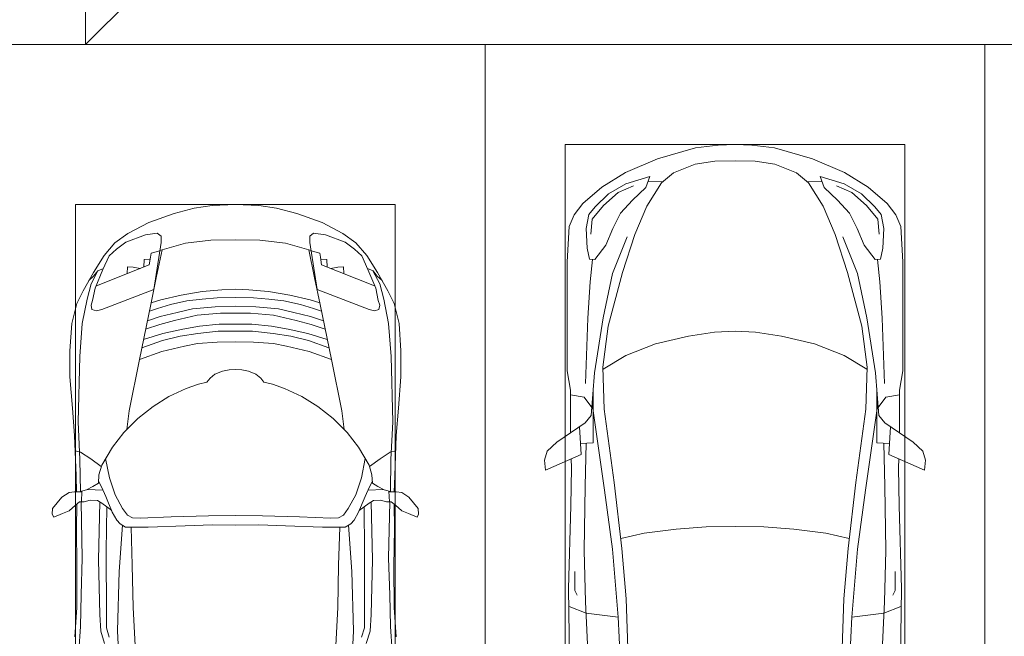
# Model space of a CAD drawing. Header units: millimetres. Extents: x -32229 to 192519, y -13689 to 125138.
# Tile 129 of 256: x 35706 to 40633, y 49987 to 53075. Entities that reach past the tile are written whole.
import ezdxf

# ---------------------------------------------------------------- set-up
doc = ezdxf.new("R2010")
doc.units = ezdxf.units.MM
for name, color, linetype, lineweight in [('A-DETL-GENF-OTLN', 7, 'Continuous', 18), ('A-FLOR-____-OTLN', 7, 'Continuous', 18), ('C-PRKG-____-OTLN', 7, 'Continuous', 18)]:
    doc.layers.add(name, color=color, linetype=linetype, lineweight=lineweight)

# ---------------------------------------------------------------- blocks, each defined once
blk = doc.blocks.new('АР_Машиноместо - 4900x2400_М__5300х2500_-V92--01 ЭЛ')
at = {"layer": 'A-DETL-GENF-OTLN', "color": 253, "lineweight": 13, "true_color": 0xaaaaaa}
for p, q in [((1044.2, -818.6), (943.3, -845.1)), ((1132.7, -806), (1044.2, -818.6)), ((1250, -800), (1132.7, -806)), ((1250, -800), (1367.3, -806)), ((1367.3, -806), (1455.8, -818.6)), ((1455.8, -818.6), (1556.7, -845.1)), ((943.3, -845.1), (815.8, -891)), ((1556.7, -845.1), (1684.2, -891)), ((815.8, -891), (711.9, -946.2)), ((1684.2, -891), (1788.1, -946.2)), ((711.9, -946.2), (647.2, -992.8)), ((800.1, -952.6), (700.9, -989.1)), ((859, -944.1), (800.1, -952.6)), ((877.7, -958.9), (859, -944.1)), ((877.7, -991.4), (877.7, -958.9)), ((1127.4, -979.8), (1000.2, -994.5)), ((1250, -977.6), (1127.4, -979.8)), ((1250, -977.6), (1372.6, -979.8)), ((1372.6, -979.8), (1499.8, -994.5)), ((1622.3, -958.9), (1641, -944.1)), ((1622.3, -991.4), (1622.3, -958.9)), ((1641, -944.1), (1699.9, -952.6)), ((1699.9, -952.6), (1799.1, -989.1)), ((1788.1, -946.2), (1852.8, -992.8)), ((647.2, -992.8), (593.2, -1056.8)), ((654.7, -1024.4), (617.9, -1057.3)), ((700.9, -989.1), (655, -1024.3)), ((841.1, -1225.9), (877.7, -991.4)), ((882.6, -1027.5), (853.8, -1167.4)), ((1000.2, -994.5), (871.4, -1031.3)), ((1499.8, -994.5), (1628.6, -1031.3)), ((1617.4, -1027.5), (1646.2, -1167.4)), ((1658.9, -1225.9), (1622.3, -991.4)), ((1799.1, -989.1), (1845, -1024.3)), ((1845.3, -1024.4), (1882.1, -1057.3)), ((1852.8, -992.8), (1906.8, -1056.8)), ((593.2, -1056.8), (539.3, -1140.4)), ((617.9, -1057.3), (586.9, -1126.3)), ((1882.1, -1057.3), (1913.1, -1126.3)), ((1906.8, -1056.8), (1960.7, -1140.4)), ((561.3, -1132.6), (540.4, -1159.6)), ((586.9, -1126.3), (548.2, -1220.1)), ((589, -1121.6), (561.3, -1132.6)), ((1911, -1121.6), (1938.7, -1132.6)), ((1913.1, -1126.3), (1951.8, -1220.1)), ((1938.7, -1132.6), (1959.6, -1159.6)), ((539.3, -1140.4), (487.4, -1232.1)), ((540.4, -1159.6), (516.2, -1180.5)), ((853.8, -1167.4), (826.8, -1300.9)), ((1646.2, -1167.4), (1673.2, -1300.9)), ((1959.6, -1159.6), (1983.8, -1180.5)), ((1960.7, -1140.4), (2012.6, -1232.1)), ((548.2, -1220.1), (535, -1280.6)), ((580.7, -1327.1), (841.1, -1225.9)), ((1182.5, -1227.5), (1084.1, -1236)), ((1250, -1223.7), (1182.5, -1227.5)), ((1250, -1223.7), (1317.5, -1227.5)), ((1317.5, -1227.5), (1415.9, -1236)), ((1919.3, -1327.1), (1658.9, -1225.9)), ((1951.8, -1220.1), (1965, -1280.6)), ((487.4, -1232.1), (455.7, -1296.1)), ((535, -1280.6), (527.2, -1305.2)), ((876.3, -1278.7), (828.3, -1293.7)), ((978.6, -1254.6), (876.3, -1278.7)), ((1084.1, -1236), (978.6, -1254.6)), ((1083.6, -1274.6), (1007.1, -1283.7)), ((1159.1, -1267.9), (1083.6, -1274.6)), ((1250, -1266.6), (1159.1, -1267.9)), ((1250, -1266.6), (1340.9, -1267.9)), ((1340.9, -1267.9), (1416.4, -1274.6)), ((1415.9, -1236), (1521.4, -1254.6)), ((1416.4, -1274.6), (1492.9, -1283.7)), ((1521.4, -1254.6), (1623.7, -1278.7)), ((1623.7, -1278.7), (1671.7, -1293.7)), ((1965, -1280.6), (1972.8, -1305.2)), ((2012.6, -1232.1), (2044.3, -1296.1)), ((455.7, -1296.1), (430.8, -1396.6)), ((527.2, -1305.2), (531.8, -1326)), ((531.8, -1326), (554.4, -1333.3)), ((554.4, -1333.3), (580.7, -1327.1)), ((826.8, -1300.9), (770, -1576.5)), ((859.1, -1321.2), (819.9, -1334.4)), ((925.2, -1301.6), (859.1, -1321.2)), ((1007.1, -1283.7), (925.2, -1301.6)), ((1035, -1323.2), (958.3, -1341.1)), ((1148.3, -1312.4), (1035, -1323.2)), ((1250, -1309.3), (1148.3, -1312.4)), ((1250, -1309.3), (1351.7, -1312.4)), ((1351.7, -1312.4), (1465, -1323.2)), ((1465, -1323.2), (1541.7, -1341.1)), ((1492.9, -1283.7), (1574.8, -1301.6)), ((1574.8, -1301.6), (1640.9, -1321.2)), ((1640.9, -1321.2), (1680.1, -1334.4)), ((1673.2, -1300.9), (1730, -1576.5)), ((1945.6, -1333.3), (1919.3, -1327.1)), ((1968.2, -1326), (1945.6, -1333.3)), ((1972.8, -1305.2), (1968.2, -1326)), ((2044.3, -1296.1), (2069.2, -1396.6)), ((873.8, -1361.2), (809.9, -1383.1)), ((958.3, -1341.1), (873.8, -1361.2)), ((1059, -1354.8), (945.3, -1380.6)), ((1174.5, -1344.2), (1059, -1354.8)), ((1250, -1344.9), (1174.5, -1344.2)), ((1250, -1344.9), (1325.5, -1344.2)), ((1325.5, -1344.2), (1441, -1354.8)), ((1441, -1354.8), (1554.7, -1380.6)), ((1541.7, -1341.1), (1626.2, -1361.2)), ((1626.2, -1361.2), (1690.1, -1383.1)), ((430.8, -1396.6), (422, -1534.1)), ((871.4, -1401.1), (800.5, -1424.6)), ((945.3, -1380.6), (871.4, -1401.1)), ((986.2, -1425.6), (887, -1446.5)), ((1070, -1410.4), (986.2, -1425.6)), ((1168.3, -1399.8), (1070, -1410.4)), ((1250, -1400.1), (1168.3, -1399.8)), ((1250, -1400.1), (1331.7, -1399.8)), ((1331.7, -1399.8), (1430, -1410.4)), ((1430, -1410.4), (1513.8, -1425.6)), ((1513.8, -1425.6), (1613, -1446.5)), ((1554.7, -1380.6), (1628.6, -1401.1)), ((1628.6, -1401.1), (1699.5, -1424.6)), ((2069.2, -1396.6), (2078, -1534.1)), ((887, -1446.5), (790.4, -1477.3)), ((973.4, -1459.7), (884.3, -1480.8)), ((1061.9, -1445.7), (973.4, -1459.7)), ((1163.9, -1435.1), (1061.9, -1445.7)), ((1250, -1435.1), (1163.9, -1435.1)), ((1250, -1435.1), (1336.1, -1435.1)), ((1336.1, -1435.1), (1438.1, -1445.7)), ((1438.1, -1445.7), (1526.6, -1459.7)), ((1526.6, -1459.7), (1615.7, -1480.8)), ((1613, -1446.5), (1709.6, -1477.3)), ((884.3, -1480.8), (782, -1518.1)), ((994.9, -1509.3), (881.7, -1536.4)), ((1060, -1496.1), (994.9, -1509.3)), ((1159.3, -1489.1), (1060, -1496.1)), ((1250, -1488.3), (1159.3, -1489.1)), ((1250, -1488.3), (1340.7, -1489.1)), ((1340.7, -1489.1), (1440, -1496.1)), ((1440, -1496.1), (1505.1, -1509.3)), ((1505.1, -1509.3), (1618.3, -1536.4)), ((1615.7, -1480.8), (1718, -1518.1)), ((422, -1534.1), (422, -1662.9)), ((770, -1576.5), (718.3, -1834.2)), ((881.7, -1536.4), (770, -1576.5)), ((1618.3, -1536.4), (1730, -1576.5)), ((1730, -1576.5), (1781.7, -1834.2)), ((2078, -1534.1), (2078, -1662.9)), ((422, -1662.9), (434.8, -1820.7)), ((1123.5, -1670.9), (1107.2, -1689.8)), ((1147.5, -1650.5), (1123.5, -1670.9)), ((1184.7, -1635.7), (1147.5, -1650.5)), ((1217.8, -1629.1), (1184.7, -1635.7)), ((1217.8, -1629.1), (1250, -1626.8)), ((1282.2, -1629.1), (1250, -1626.8)), ((1282.2, -1629.1), (1315.3, -1635.7)), ((1315.3, -1635.7), (1352.5, -1650.5)), ((1352.5, -1650.5), (1376.5, -1670.9)), ((1376.5, -1670.9), (1392.8, -1689.8)), ((2078, -1662.9), (2065.2, -1820.7)), ((1004.2, -1721.4), (917, -1761.1)), ((1064.9, -1700.5), (1004.2, -1721.4)), ((1107.2, -1689.8), (1064.9, -1700.5)), ((1392.8, -1689.8), (1435.1, -1700.5)), ((1435.1, -1700.5), (1495.8, -1721.4)), ((1495.8, -1721.4), (1583, -1761.1)), ((917, -1761.1), (837.5, -1812.1)), ((1583, -1761.1), (1662.5, -1812.1)), ((434.8, -1820.7), (444.9, -1956.8)), ((837.5, -1812.1), (761.1, -1871.7)), ((1662.5, -1812.1), (1738.9, -1871.7)), ((2065.2, -1820.7), (2055.1, -1956.8)), ((761.1, -1871.7), (690.7, -1941.6)), ((718.3, -1834.2), (705.7, -1926.7)), ((1738.9, -1871.7), (1809.3, -1941.6)), ((1781.7, -1834.2), (1794.3, -1926.7)), ((444.9, -1956.8), (453, -2159.1)), ((690.7, -1941.6), (634.6, -2015)), ((1809.3, -1941.6), (1865.4, -2015)), ((2055.1, -1956.8), (2047, -2159.1)), ((634.6, -2015), (580.7, -2105.7)), ((1865.4, -2015), (1919.3, -2105.7)), ((475.1, -2041), (447.5, -2034.4)), ((525.5, -2074.6), (475.1, -2041)), ((1974.5, -2074.6), (2024.9, -2041)), ((2024.9, -2041), (2052.5, -2034.4)), ((578.8, -2112.6), (525.5, -2074.6)), ((580.7, -2105.7), (567.1, -2153.8)), ((619.7, -2168.6), (600.3, -2072.7)), ((1880.3, -2168.6), (1899.7, -2072.7)), ((1919.3, -2105.7), (1932.9, -2153.8)), ((1921.2, -2112.6), (1974.5, -2074.6)), ((453, -2159.1), (455, -2238.9)), ((567.1, -2153.8), (564.3, -2195.4)), ((1932.9, -2153.8), (1935.7, -2195.4)), ((2047, -2159.1), (2045, -2238.9)), ((536.7, -2211.8), (505.1, -2230)), ((564.3, -2195.4), (536.7, -2211.8)), ((579.9, -2213.8), (564.9, -2186.5)), ((600.8, -2263), (579.9, -2213.8)), ((647.3, -2254.2), (619.7, -2168.6)), ((1852.7, -2254.2), (1880.3, -2168.6)), ((1899.2, -2263), (1920.1, -2213.8)), ((1920.1, -2213.8), (1935.1, -2186.5)), ((1935.7, -2195.4), (1963.3, -2211.8)), ((1963.3, -2211.8), (1994.9, -2230)), ((335.2, -2322.3), (381.7, -2266.4)), ((381.7, -2266.4), (417.4, -2243.4)), ((417.4, -2243.4), (445.1, -2238.7)), ((445.1, -2238.7), (481.8, -2239.5)), ((505.1, -2230), (467.5, -2239.2)), ((482, -2235.6), (479.1, -2288.7)), ((586.6, -2231.3), (510.1, -2227.1)), ((633.8, -2340.5), (600.8, -2263)), ((685.1, -2322.3), (647.3, -2254.2)), ((1814.9, -2322.3), (1852.7, -2254.2)), ((1866.2, -2340.5), (1899.2, -2263)), ((1913.4, -2231.3), (1989.9, -2227.1)), ((1994.9, -2230), (2032.5, -2239.2)), ((2018, -2235.6), (2020.9, -2288.7)), ((2054.9, -2238.7), (2018.2, -2239.5)), ((2082.6, -2243.4), (2054.9, -2238.7)), ((2118.3, -2266.4), (2082.6, -2243.4)), ((2164.8, -2322.3), (2118.3, -2266.4)), ((449.8, -2306.1), (417.4, -2333.8)), ((470, -2290), (449.8, -2306.1)), ((454.5, -2423.6), (456, -2301.1)), ((493.6, -2288.6), (470, -2290)), ((523.3, -2281.2), (493.6, -2288.6)), ((559, -2282.6), (523.3, -2281.2)), ((580.6, -2296), (559, -2282.6)), ((630.6, -2332.9), (580.6, -2296)), ((603.5, -2534.3), (606.1, -2314.9)), ((1869.4, -2332.9), (1919.4, -2296)), ((1896.5, -2534.3), (1893.9, -2314.9)), ((1919.4, -2296), (1941, -2282.6)), ((1941, -2282.6), (1976.7, -2281.2)), ((1976.7, -2281.2), (2006.4, -2288.6)), ((2006.4, -2288.6), (2030, -2290)), ((2030, -2290), (2050.2, -2306.1)), ((2045.5, -2423.6), (2044, -2301.1)), ((2050.2, -2306.1), (2082.6, -2333.8)), ((333.1, -2350.6), (335.2, -2322.3)), ((341.2, -2366.2), (333.1, -2350.6)), ((384.4, -2347.9), (341.2, -2366.2)), ((417.4, -2333.8), (384.4, -2347.9)), ((656.7, -2380.3), (633.8, -2340.5)), ((710, -2355.4), (685.1, -2322.3)), ((734.3, -2368.8), (710, -2355.4)), ((929.1, -2364.1), (772.7, -2371.5)), ((1115.2, -2358.7), (929.1, -2364.1)), ((1250, -2357.8), (1115.2, -2358.7)), ((1250, -2357.8), (1384.8, -2358.7)), ((1384.8, -2358.7), (1570.9, -2364.1)), ((1570.9, -2364.1), (1727.3, -2371.5)), ((1765.7, -2368.8), (1790, -2355.4)), ((1790, -2355.4), (1814.9, -2322.3)), ((1843.3, -2380.3), (1866.2, -2340.5)), ((2082.6, -2333.8), (2115.6, -2347.9)), ((2115.6, -2347.9), (2158.8, -2366.2)), ((2158.8, -2366.2), (2166.9, -2350.6)), ((2166.9, -2350.6), (2164.8, -2322.3)), ((672.8, -2399.7), (656.7, -2380.3)), ((684.8, -2406.5), (667.8, -2638.3)), ((700.6, -2415.4), (672.8, -2399.7)), ((772.7, -2371.5), (734.3, -2368.8)), ((999.2, -2409.3), (813.8, -2416.7)), ((1132.7, -2404.6), (999.2, -2409.3)), ((1250, -2406.6), (1132.7, -2404.6)), ((1250, -2406.6), (1367.3, -2404.6)), ((1367.3, -2404.6), (1500.8, -2409.3)), ((1500.8, -2409.3), (1686.2, -2416.7)), ((1727.3, -2371.5), (1765.7, -2368.8)), ((1799.4, -2415.4), (1827.2, -2399.7)), ((1815.2, -2406.5), (1832.2, -2638.3)), ((1827.2, -2399.7), (1843.3, -2380.3)), ((456.8, -2613.6), (454.5, -2423.6)), ((813.8, -2416.7), (700.6, -2415.4)), ((1686.2, -2416.7), (1799.4, -2415.4)), ((2043.2, -2613.6), (2045.5, -2423.6)), ((604.4, -2850.8), (603.5, -2534.3)), ((1895.6, -2850.8), (1896.5, -2534.3)), ((456.1, -2818.3), (456.8, -2613.6)), ((667.8, -2638.3), (659.3, -2936)), ((1832.2, -2638.3), (1840.7, -2936)), ((2043.9, -2818.3), (2043.2, -2613.6)), ((446, -2964.8), (456.1, -2818.3)), ((604.4, -2919.4), (604.4, -2850.8)), ((1895.6, -2919.4), (1895.6, -2850.8)), ((2054, -2964.8), (2043.9, -2818.3)), ((618.7, -2966.7), (604.4, -2919.4)), ((659.3, -2936), (676.4, -3260.1)), ((1840.7, -2936), (1823.6, -3260.1)), ((1881.3, -2966.7), (1895.6, -2919.4))]:
    blk.add_line(p, q, dxfattribs=at)
at = {"layer": 'A-DETL-GENF-OTLN', "color": 254, "lineweight": 13, "true_color": 0xd4d4d4}
for p, q in [((871.3, -1031.9), (827.7, -1045)), ((1628.7, -1031.9), (1672.3, -1045)), ((792.9, -1076.2), (791.2, -1114.5)), ((823.3, -1074.4), (792.9, -1076.2)), ((824.1, -1063.7), (818.8, -1102.9)), ((827.7, -1045), (824.1, -1063.7)), ((1672.3, -1045), (1675.9, -1063.7)), ((1675.9, -1063.7), (1681.2, -1102.9)), ((1676.7, -1074.4), (1707.1, -1076.2)), ((1707.1, -1076.2), (1708.8, -1114.5)), ((561.7, -1132.1), (527.9, -1198.6)), ((818.8, -1102.9), (554, -1208.1)), ((709.1, -1112.7), (708.2, -1146.9)), ((737.7, -1113.6), (709.1, -1112.7)), ((772.6, -1121.3), (737.7, -1113.6)), ((1681.2, -1102.9), (1946, -1208.1)), ((1727.4, -1121.3), (1762.3, -1113.6)), ((1762.3, -1113.6), (1790.9, -1112.7)), ((1790.9, -1112.7), (1791.8, -1146.9)), ((1938.3, -1132.1), (1972.1, -1198.6)), ((527.9, -1198.6), (507.4, -1274.3)), ((1972.1, -1198.6), (1992.6, -1274.3)), ((507.4, -1274.3), (483.4, -1395.6)), ((1992.6, -1274.3), (2016.6, -1395.6)), ((483.4, -1395.6), (470.9, -1561.4)), ((2016.6, -1395.6), (2029.1, -1561.4)), ((470.9, -1561.4), (462.8, -1889.5)), ((2029.1, -1561.4), (2037.2, -1889.5)), ((462.8, -1889.5), (471.8, -2077.7)), ((2037.2, -1889.5), (2028.2, -2077.7)), ((471.8, -2077.7), (474.5, -2239.3)), ((2028.2, -2077.7), (2025.5, -2239.3)), ((483.3, -2571.4), (478, -2290)), ((570.6, -2291.4), (564.4, -2580.5)), ((1929.4, -2291.4), (1935.6, -2580.5)), ((2016.7, -2571.4), (2022, -2290)), ((728.4, -2415.7), (733.8, -2606.7)), ((1771.6, -2415.7), (1766.2, -2606.7)), ((477.8, -2754.7), (483.3, -2571.4)), ((564.4, -2580.5), (571.6, -2853.3)), ((733.8, -2606.7), (737.8, -2818.3)), ((1766.2, -2606.7), (1762.2, -2818.3)), ((1935.6, -2580.5), (1928.4, -2853.3)), ((2022.2, -2754.7), (2016.7, -2571.4)), ((473.9, -2913.7), (477.8, -2754.7)), ((2026.1, -2913.7), (2022.2, -2754.7)), ((571.6, -2853.3), (575.7, -2937.4)), ((737.8, -2818.3), (752.8, -3099)), ((1762.2, -2818.3), (1747.2, -3099)), ((1928.4, -2853.3), (1924.3, -2937.4)), ((466.3, -3036.3), (473.9, -2913.7)), ((575.7, -2937.4), (595.2, -2997.9)), ((1924.3, -2937.4), (1904.8, -2997.9)), ((2033.7, -3036.3), (2026.1, -2913.7))]:
    blk.add_line(p, q, dxfattribs=at)
at = {"layer": 'C-PRKG-____-OTLN', "color": 253, "lineweight": 13, "true_color": 0xaaaaaa}
for p, q in [((2500, 0), (0, 0)), ((2500, 0), (2500, -4400.3)), ((450, -800), (450, -4400.3)), ((450, -800), (2050, -800)), ((2050, -800), (2050, -4400.3))]:
    blk.add_line(p, q, dxfattribs=at)
blk = doc.blocks.new('АР_Машиноместо - 5300x2500_С-V86--01 ЭЛ')
at = {"layer": 'A-DETL-GENF-OTLN', "color": 253, "lineweight": 13, "true_color": 0xaaaaaa}
for p, q in [((704.9, 2775.5), (731.2, 3507.6)), ((1795.1, 2775.5), (1768.8, 3507.6)), ((426.5, 3446.8), (417.5, 2723)), ((2073.5, 3446.8), (2082.5, 2723)), ((501.4, 2789.7), (530.9, 3374.8)), ((1998.6, 2789.7), (1969.1, 3374.8)), ((665.6, 2864.6), (678.7, 3159.5)), ((1834.4, 2864.6), (1821.3, 3159.5)), ((665.8, 2867.4), (505.1, 2846.9)), ((636.6, 2526.5), (665.8, 2867.4)), ((1834.2, 2867.4), (1994.9, 2846.9)), ((1863.4, 2526.5), (1834.2, 2867.4)), ((505.1, 2846.9), (420.9, 2813.3)), ((1994.9, 2846.9), (2079.1, 2813.3)), ((495.7, 2532.3), (501.4, 2789.7)), ((684.2, 2522.3), (704.9, 2775.5)), ((1815.8, 2522.3), (1795.1, 2775.5)), ((2004.3, 2532.3), (1998.6, 2789.7)), ((417.5, 2723), (428.2, 2308.5)), ((447.8, 2733.7), (459.7, 2756.2)), ((447.8, 2638.7), (447.8, 2733.7)), ((2052.2, 2733.7), (2040.3, 2756.2)), ((2052.2, 2638.7), (2052.2, 2733.7)), ((2082.5, 2723), (2071.8, 2308.5)), ((500, 2210.1), (495.7, 2532.3)), ((636.6, 2526.5), (597, 2231)), ((644.6, 2191.8), (684.2, 2522.3)), ((1855.4, 2191.8), (1815.8, 2522.3)), ((1863.4, 2526.5), (1903, 2231)), ((2000, 2210.1), (2004.3, 2532.3)), ((428.2, 2308.5), (432.3, 2119.9)), ((2071.8, 2308.5), (2067.7, 2119.9)), ((597, 2231), (535, 1798.3)), ((1903, 2231), (1965, 1798.3)), ((505.9, 1996), (500, 2210.1)), ((595.8, 1824.8), (644.6, 2191.8)), ((1904.2, 1824.8), (1855.4, 2191.8)), ((1994.1, 1996), (2000, 2210.1)), ((296.8, 2079.9), (301.4, 2130.5)), ((301.4, 2130.5), (479.9, 2052.9)), ((432.3, 2119.9), (430.7, 2073.9)), ((2198.6, 2130.5), (2020.1, 2052.9)), ((2067.7, 2119.9), (2069.3, 2073.9)), ((2203.2, 2079.9), (2198.6, 2130.5)), ((309.5, 2036.1), (296.8, 2079.9)), ((2190.5, 2036.1), (2203.2, 2079.9)), ((357.8, 1990.1), (309.5, 2036.1)), ((479.9, 2052.9), (471, 1914.3)), ((2020.1, 2052.9), (2029, 1914.3)), ((2142.2, 1990.1), (2190.5, 2036.1)), ((500.6, 1894.5), (357.8, 1990.1)), ((540.9, 1993.7), (476.3, 1997.9)), ((540.9, 1993.7), (539.8, 1733.1)), ((1959.1, 1993.7), (2023.7, 1997.9)), ((1959.1, 1993.7), (1960.2, 1733.1)), ((1999.4, 1894.5), (2142.2, 1990.1)), ((426.5, 1730.9), (427.5, 1943)), ((2073.5, 1730.9), (2072.5, 1943)), ((530.6, 1857.6), (500.6, 1894.5)), ((1969.4, 1857.6), (1999.4, 1894.5)), ((546.5, 1642.6), (530.6, 1857.6)), ((589.4, 1615.5), (595.8, 1824.8)), ((1910.6, 1615.5), (1904.2, 1824.8)), ((1953.5, 1642.6), (1969.4, 1857.6)), ((533.6, 1816.8), (495, 1765.3)), ((1966.4, 1816.8), (2005, 1765.3)), ((410.6, 1634.2), (426.5, 1730.9)), ((495, 1765.3), (426.6, 1753.4)), ((2005, 1765.3), (2073.4, 1753.4)), ((2089.4, 1634.2), (2073.5, 1730.9)), ((409.5, 1087), (410.6, 1634.2)), ((2090.5, 1087), (2089.4, 1634.2)), ((615.4, 1410.3), (589.4, 1615.5)), ((590.4, 1624.3), (703.6, 1557.1)), ((1909.6, 1624.3), (1796.4, 1557.1)), ((1884.6, 1410.3), (1910.6, 1615.5)), ((703.6, 1557.1), (852.8, 1499)), ((1796.4, 1557.1), (1647.2, 1499)), ((852.8, 1499), (1016.6, 1459.9)), ((1647.2, 1499), (1483.4, 1459.9)), ((1016.6, 1459.9), (1146.9, 1439.4)), ((1146.9, 1439.4), (1250, 1434.1)), ((1353.1, 1439.4), (1250, 1434.1)), ((1483.4, 1459.9), (1353.1, 1439.4)), ((687.4, 1141), (615.4, 1410.3)), ((1812.6, 1141), (1884.6, 1410.3)), ((749.2, 950.3), (687.4, 1141)), ((1750.8, 950.3), (1812.6, 1141)), ((420.9, 910.7), (409.5, 1087)), ((2079.1, 910.7), (2090.5, 1087)), ((510.2, 1018.7), (521.5, 1074.5)), ((521.5, 1074.5), (548.5, 1076.2)), ((548.5, 1076.2), (603.4, 1004.8)), ((1951.5, 1076.2), (1896.6, 1004.8)), ((1978.5, 1074.5), (1951.5, 1076.2)), ((1989.8, 1018.7), (1978.5, 1074.5)), ((505.7, 920), (510.2, 1018.7)), ((603.4, 1004.8), (639.1, 920)), ((1896.6, 1004.8), (1860.9, 920)), ((1994.3, 920), (1989.8, 1018.7)), ((809.1, 809.4), (749.2, 950.3)), ((1690.9, 809.4), (1750.8, 950.3)), ((445.9, 853.1), (420.9, 910.7)), ((519.1, 851.5), (505.7, 920)), ((639.1, 920), (677.4, 843.7)), ((1860.9, 920), (1822.6, 843.7)), ((1980.9, 851.5), (1994.3, 920)), ((2054.1, 853.1), (2079.1, 910.7)), ((489, 795.6), (445.9, 853.1)), ((550, 812.3), (519.1, 851.5)), ((677.4, 843.7), (737.5, 778.3)), ((1822.6, 843.7), (1762.5, 778.3)), ((1950, 812.3), (1980.9, 851.5)), ((2011, 795.6), (2054.1, 853.1)), ((584.4, 714.6), (489, 795.6)), ((616.5, 746.4), (550, 812.3)), ((881.5, 691.6), (809.1, 809.4)), ((1618.5, 691.6), (1690.9, 809.4)), ((1883.5, 746.4), (1950, 812.3)), ((1915.6, 714.6), (2011, 795.6)), ((703.5, 696.4), (616.5, 746.4)), ((737.5, 778.3), (804.5, 715.7)), ((1762.5, 778.3), (1695.5, 715.7)), ((1796.5, 696.4), (1883.5, 746.4)), ((701.8, 640.4), (584.4, 714.6)), ((824.6, 660.9), (703.5, 696.4)), ((804.5, 715.7), (824.6, 660.9)), ((941.4, 642.2), (881.5, 691.6)), ((1558.6, 642.2), (1618.5, 691.6)), ((1695.5, 715.7), (1675.4, 660.9)), ((1675.4, 660.9), (1796.5, 696.4)), ((1798.2, 640.4), (1915.6, 714.6)), ((888.4, 685.9), (815.2, 686.6)), ((1050.7, 599.4), (941.4, 642.2)), ((1449.3, 599.4), (1558.6, 642.2)), ((1611.6, 685.9), (1684.8, 686.6)), ((861.8, 571.6), (701.8, 640.4)), ((1148.8, 583), (1050.7, 599.4)), ((1351.2, 583), (1449.3, 599.4)), ((1638.2, 571.6), (1798.2, 640.4)), ((1052.6, 517.5), (861.8, 571.6)), ((1250, 581.6), (1148.8, 583)), ((1250, 581.6), (1351.2, 583)), ((1447.4, 517.5), (1638.2, 571.6)), ((1165.1, 503.1), (1052.6, 517.5)), ((1250, 500), (1165.1, 503.1)), ((1250, 500), (1334.9, 503.1)), ((1334.9, 503.1), (1447.4, 517.5))]:
    blk.add_line(p, q, dxfattribs=at)
at = {"layer": 'A-DETL-GENF-OTLN', "color": 254, "lineweight": 13, "true_color": 0xd4d4d4}
for p, q in [((677.9, 2473), (794.6, 2446)), ((1822.1, 2473), (1705.4, 2446)), ((794.6, 2446), (955.7, 2426.8)), ((955.7, 2426.8), (1105.5, 2413.7)), ((1544.3, 2426.8), (1394.5, 2413.7)), ((1705.4, 2446), (1544.3, 2426.8)), ((1105.5, 2413.7), (1250, 2412.9)), ((1394.5, 2413.7), (1250, 2412.9)), ((513.9, 1368.9), (502.3, 1696.3)), ((1986.1, 1368.9), (1997.7, 1696.3)), ((590.3, 1367.8), (546.5, 1642.6)), ((1909.7, 1367.8), (1953.5, 1642.6)), ((524.9, 1188.6), (513.9, 1368.9)), ((636.7, 1146), (590.3, 1367.8)), ((1863.3, 1146), (1909.7, 1367.8)), ((1975.1, 1188.6), (1986.1, 1368.9)), ((537.4, 1076.1), (524.9, 1188.6)), ((1962.6, 1076.1), (1975.1, 1188.6)), ((710.2, 962.8), (636.7, 1146)), ((1789.8, 962.8), (1863.3, 1146)), ((534.5, 874.4), (528.1, 949.5)), ((1965.5, 874.4), (1971.9, 949.5)), ((591.7, 805), (534.5, 874.4)), ((1908.3, 805), (1965.5, 874.4)), ((664.7, 739.9), (591.7, 805)), ((1835.3, 739.9), (1908.3, 805)), ((742.6, 707.8), (664.7, 739.9)), ((1757.4, 707.8), (1835.3, 739.9))]:
    blk.add_line(p, q, dxfattribs=at)
at = {"layer": 'C-PRKG-____-OTLN', "color": 253, "lineweight": 13, "true_color": 0xaaaaaa}
for p, q in [((0, 0), (0, 4400.3)), ((400, 500), (400, 4400.3)), ((2100, 500), (2100, 4400.3)), ((2500, 0), (2500, 4400.3)), ((400, 500), (2100, 500)), ((2500, 0), (0, 0))]:
    blk.add_line(p, q, dxfattribs=at)
blk = doc.blocks.new('АР_Машиноместо - 4900x2400_М__5300х2500_-V93--01 ЭЛ')
at = {"layer": 'C-PRKG-____-OTLN', "color": 253, "lineweight": 13, "true_color": 0xaaaaaa}
for q in [(2500, 4400.3), (0, 0)]:
    blk.add_line((2500, 0), q, dxfattribs=at)
blk = doc.blocks.new('Наметкина 10_РД_АР_П_отсоединено_rvt-1--01 ЭЛ')
at = {"layer": 'A-FLOR-____-OTLN', "color": 253, "lineweight": 13, "true_color": 0xaaaaaa}
for p, q in [((36035.3, 52950), (36035.3, 55849.7)), ((36035.3, 52950), (38934.9, 55849.7)), ((36035.3, 52950), (36035.3, 55849.7)), ((43135.3, 52950), (35435.3, 52950)), ((35435.3, 52950), (36035.3, 52950)), ((43135.3, 52950), (36035.3, 52950))]:
    blk.add_line(p, q, dxfattribs=at)
at = {"layer": 'C-PRKG-____-OTLN', "color": 253, "lineweight": 13, "true_color": 0xaaaaaa}
blk.add_blockref('АР_Машиноместо - 4900x2400_М__5300х2500_-V92--01 ЭЛ', (35535.3, 52950), dxfattribs=at)
at = {"layer": 'C-PRKG-____-OTLN', "color": 253, "lineweight": 13, "true_color": 0xaaaaaa, "rotation": 180}
for name, p in [('АР_Машиноместо - 5300x2500_С-V86--01 ЭЛ', (40535.3, 52950)), ('АР_Машиноместо - 4900x2400_М__5300х2500_-V93--01 ЭЛ', (43035.3, 52950))]:
    blk.add_blockref(name, p, dxfattribs=at)

msp = doc.modelspace()

# ---------------------------------------------------------------- block references
at = {"lineweight": 5}
msp.add_blockref('Наметкина 10_РД_АР_П_отсоединено_rvt-1--01 ЭЛ', (0, 0), dxfattribs=at)

doc.saveas('drawing.dxf')
